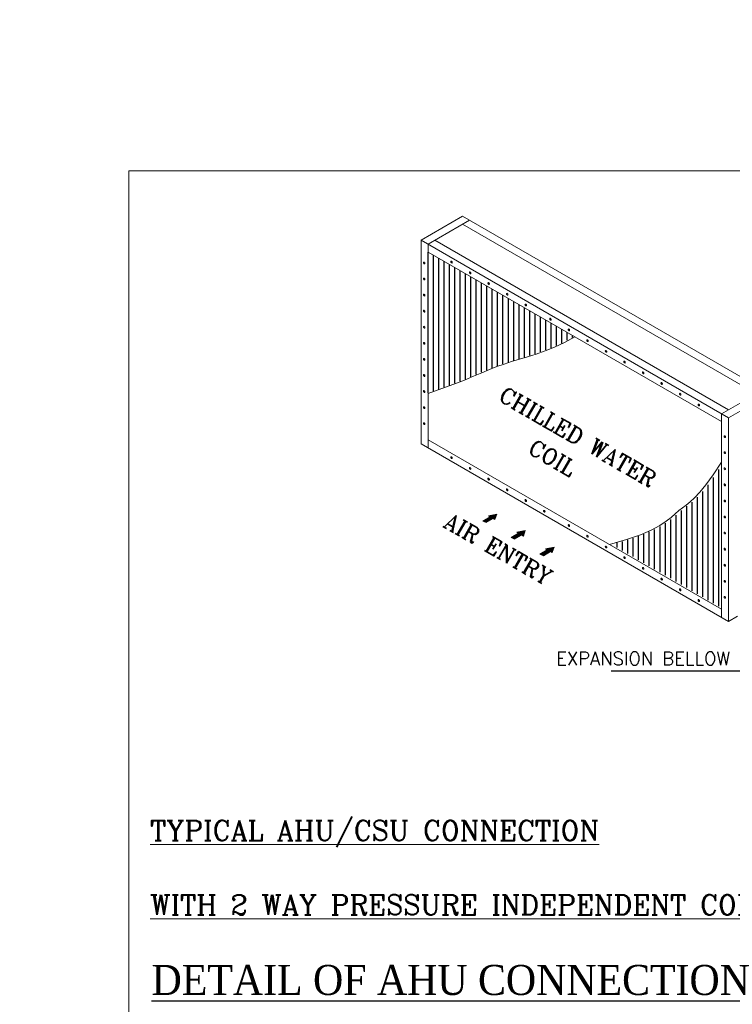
# Model space of a CAD drawing. Header units: millimetres. Extents: x -125266 to 274256, y -711690 to -301689.
# Tile 12 of 256: x -54482 to -51634, y -373076 to -369144. Entities that reach past the tile are written whole.
import ezdxf

# ---------------------------------------------------------------- set-up
doc = ezdxf.new("R2010")
doc.units = ezdxf.units.MM
for name, color, linetype, lineweight in [('ABM-SAD', 6, 'Continuous', 25), ('HVAC TEXT', 7, 'Continuous', 18), ('MEPTEK-SECTION', 7, 'Continuous', 0), ('MEPTEK-SHEET', 7, 'Continuous', 30), ('MEPTEK-TEXT1', 7, 'Continuous', 30)]:
    doc.layers.add(name, color=color, linetype=linetype, lineweight=lineweight)
doc.layers.add('ETATITLE', color=7, linetype='Continuous')
doc.layers.add('TIT', color=33, linetype='Continuous')
doc.styles.add('arial', font='arialbd.ttf')
doc.styles.add('ROMANC', font='romanc.shx')
doc.styles.get("Standard").update_dxf_attribs({"font": 'ARIALN.TTF'})
doc.dimstyles.new('ISO-25', dxfattribs={"dimtxt": 6, "dimasz": 6, "dimexe": 1.25, "dimexo": 0.625, "dimtad": 1, "dimdec": 0, "dimlunit": 4, "dimtxsty": 'Standard', "dimcen": 2.5, "dimclrd": 8, "dimclre": 8, "dimadec": 0, "dimazin": 0, "dimtfac": 1, "dimtdec": 0, "dimtmove": 0, "dimatfit": 3, "dimfxl": 0, "dimarcsym": 0})

# ---------------------------------------------------------------- blocks, each defined once
blk = doc.blocks.new('*X1641')
at = {"color": 0}
for p, q in [((91, 33.75), (91, 57.2)), ((92, 33.17), (92, 58.67)), ((90, 34.32), (90, 55.82)), ((88, 35.48), (88, 53.51)), ((89, 34.9), (89, 54.59)), ((86, 36.63), (86, 51.81)), ((87, 36.06), (87, 52.59)), ((84, 37.79), (84, 50.17)), ((85, 37.21), (85, 51.05)), ((81, 39.52), (81, 48.03)), ((82, 38.94), (82, 48.64)), ((83, 38.37), (83, 49.34)), ((77, 41.83), (77, 46.24)), ((78, 41.25), (78, 46.61)), ((79, 40.68), (79, 47.05)), ((80, 40.1), (80, 47.5)), ((73, 44.14), (73, 44.97)), ((74, 43.56), (74, 45.26)), ((75, 42.98), (75, 45.55)), ((76, 42.41), (76, 45.89))]:
    blk.add_line(p, q, dxfattribs=at)
blk = doc.blocks.new('*X1640')
at = {"color": 0}
for p, q in [((29, 78.27), (29, 104.55)), ((30, 78.62), (30, 103.97)), ((31, 78.97), (31, 103.4)), ((32, 79.33), (32, 102.82)), ((33, 79.7), (33, 102.24)), ((34, 80.08), (34, 101.66)), ((35, 80.48), (35, 101.09)), ((36, 80.87), (36, 100.51)), ((37, 81.29), (37, 99.93)), ((38, 81.7), (38, 99.35)), ((39, 82.13), (39, 98.78)), ((40, 82.54), (40, 98.2)), ((41, 82.95), (41, 97.62)), ((42, 83.34), (42, 97.04)), ((43, 83.7), (43, 96.47)), ((44, 84.03), (44, 95.89)), ((45, 84.34), (45, 95.31)), ((46, 84.64), (46, 94.74)), ((47, 84.94), (47, 94.16)), ((48, 85.25), (48, 93.58)), ((49, 85.57), (49, 93)), ((50, 85.92), (50, 92.43)), ((51, 86.29), (51, 91.85)), ((52, 86.69), (52, 91.27)), ((53, 87.12), (53, 90.69)), ((54, 87.59), (54, 90.12)), ((55, 88.1), (55, 89.54)), ((56, 88.63), (56, 88.96))]:
    blk.add_line(p, q, dxfattribs=at)

msp = doc.modelspace()

# ---------------------------------------------------------------- linework, layer by layer
at = {"color": 0, "lineweight": 0}
for points in [[(-52867.7, -370116.8, 0.058752), (-52866.7, -370118.1, 0.072341), (-52865.7, -370119, 0.106617), (-52864.5, -370119.3, 0.156851), (-52863.6, -370119.2, 0.156851), (-52863, -370118.5, 0.106617), (-52862.8, -370117.3, 0.072341), (-52863, -370115.9, 0.058752), (-52863.6, -370114.4, 0.058752), (-52864.6, -370113.1, 0.072341), (-52865.7, -370112.3, 0.106617), (-52866.9, -370111.9, 0.156851), (-52867.7, -370112.1, 0.156851), (-52868.3, -370112.7, 0.106617), (-52868.5, -370113.9, 0.072341), (-52868.4, -370115.3, 0.058752)], [(-52758.5, -370113.4, 0.058752), (-52757.5, -370114.7, 0.072341), (-52756.4, -370115.6, 0.106617), (-52755.2, -370115.9, 0.156851), (-52754.4, -370115.8, 0.156851), (-52753.8, -370115.1, 0.106617), (-52753.5, -370113.9, 0.072341), (-52753.7, -370112.6, 0.058752), (-52754.4, -370111, 0.058752), (-52755.3, -370109.7, 0.072341), (-52756.4, -370108.9, 0.106617), (-52757.6, -370108.5, 0.156851), (-52758.5, -370108.7, 0.156851), (-52759, -370109.3, 0.106617), (-52759.3, -370110.5, 0.072341), (-52759.1, -370111.9, 0.058752)], [(-52684.3, -370156.2, 0.058752), (-52683.3, -370157.5, 0.072341), (-52682.3, -370158.4, 0.106617), (-52681.1, -370158.8, 0.156851), (-52680.2, -370158.6, 0.156851), (-52679.6, -370157.9, 0.106617), (-52679.4, -370156.7, 0.072341), (-52679.6, -370155.4, 0.058752), (-52680.2, -370153.8, 0.058752), (-52681.2, -370152.5, 0.072341), (-52682.3, -370151.7, 0.106617), (-52683.5, -370151.3, 0.156851), (-52684.3, -370151.5, 0.156851), (-52684.9, -370152.1, 0.106617), (-52685.2, -370153.4, 0.072341), (-52685, -370154.7, 0.058752)], [(-52867.7, -370181, 0.058752), (-52866.7, -370182.3, 0.072341), (-52865.7, -370183.2, 0.106617), (-52864.5, -370183.5, 0.156851), (-52863.6, -370183.4, 0.156851), (-52863, -370182.7, 0.106617), (-52862.8, -370181.5, 0.072341), (-52863, -370180.1, 0.058752), (-52863.6, -370178.6, 0.058752), (-52864.6, -370177.3, 0.072341), (-52865.7, -370176.5, 0.106617), (-52866.9, -370176.1, 0.156851), (-52867.7, -370176.3, 0.156851), (-52868.3, -370176.9, 0.106617), (-52868.5, -370178.1, 0.072341), (-52868.4, -370179.5, 0.058752)], [(-52610.2, -370199, 0.058752), (-52609.2, -370200.3, 0.072341), (-52608.1, -370201.2, 0.106617), (-52606.9, -370201.6, 0.156851), (-52606.1, -370201.4, 0.156851), (-52605.5, -370200.7, 0.106617), (-52605.2, -370199.5, 0.072341), (-52605.4, -370198.2, 0.058752), (-52606.1, -370196.6, 0.058752), (-52607.1, -370195.3, 0.072341), (-52608.1, -370194.5, 0.106617), (-52609.3, -370194.1, 0.156851), (-52610.2, -370194.3, 0.156851), (-52610.8, -370194.9, 0.106617), (-52611, -370196.2, 0.072341), (-52610.8, -370197.5, 0.058752)], [(-52867.7, -370245.2, 0.058752), (-52866.7, -370246.5, 0.072341), (-52865.7, -370247.4, 0.106617), (-52864.5, -370247.7, 0.156851), (-52863.6, -370247.6, 0.156851), (-52863, -370246.9, 0.106617), (-52862.8, -370245.7, 0.072341), (-52863, -370244.4, 0.058752), (-52863.6, -370242.8, 0.058752), (-52864.6, -370241.5, 0.072341), (-52865.7, -370240.7, 0.106617), (-52866.9, -370240.3, 0.156851), (-52867.7, -370240.5, 0.156851), (-52868.3, -370241.1, 0.106617), (-52868.5, -370242.3, 0.072341), (-52868.4, -370243.7, 0.058752)], [(-52536, -370241.8, 0.058752), (-52535.1, -370243.1, 0.072341), (-52534, -370244, 0.106617), (-52532.8, -370244.4, 0.156851), (-52531.9, -370244.2, 0.156851), (-52531.4, -370243.5, 0.106617), (-52531.1, -370242.3, 0.072341), (-52531.3, -370241, 0.058752), (-52531.9, -370239.4, 0.058752), (-52532.9, -370238.1, 0.072341), (-52534, -370237.3, 0.106617), (-52535.2, -370236.9, 0.156851), (-52536, -370237.1, 0.156851), (-52536.6, -370237.7, 0.106617), (-52536.9, -370239, 0.072341), (-52536.7, -370240.3, 0.058752)], [(-52867.7, -370309.4, 0.058752), (-52866.7, -370310.7, 0.072341), (-52865.7, -370311.6, 0.106617), (-52864.5, -370311.9, 0.156851), (-52863.6, -370311.8, 0.156851), (-52863, -370311.1, 0.106617), (-52862.8, -370309.9, 0.072341), (-52863, -370308.6, 0.058752), (-52863.6, -370307, 0.058752), (-52864.6, -370305.7, 0.072341), (-52865.7, -370304.9, 0.106617), (-52866.9, -370304.5, 0.156851), (-52867.7, -370304.7, 0.156851), (-52868.3, -370305.3, 0.106617), (-52868.5, -370306.5, 0.072341), (-52868.4, -370307.9, 0.058752)], [(-52461.9, -370284.6, 0.058752), (-52460.9, -370285.9, 0.072341), (-52459.9, -370286.8, 0.106617), (-52458.7, -370287.2, 0.156851), (-52457.8, -370287, 0.156851), (-52457.2, -370286.3, 0.106617), (-52457, -370285.1, 0.072341), (-52457.2, -370283.8, 0.058752), (-52457.8, -370282.2, 0.058752), (-52458.8, -370280.9, 0.072341), (-52459.9, -370280.1, 0.106617), (-52461.1, -370279.7, 0.156851), (-52461.9, -370279.9, 0.156851), (-52462.5, -370280.5, 0.106617), (-52462.8, -370281.8, 0.072341), (-52462.6, -370283.1, 0.058752)], [(-52363.4, -370341.5, 0.058752), (-52362.4, -370342.8, 0.072341), (-52361.3, -370343.7, 0.106617), (-52360.1, -370344.1, 0.156851), (-52359.3, -370343.9, 0.156851), (-52358.7, -370343.2, 0.106617), (-52358.4, -370342, 0.072341), (-52358.6, -370340.7, 0.058752), (-52359.3, -370339.1, 0.058752), (-52360.3, -370337.8, 0.072341), (-52361.3, -370337, 0.106617), (-52362.5, -370336.6, 0.156851), (-52363.4, -370336.8, 0.156851), (-52363.9, -370337.4, 0.106617), (-52364.2, -370338.7, 0.072341), (-52364, -370340, 0.058752)], [(-52363.4, -370341.5, 0.058752), (-52362.4, -370342.8, 0.072341), (-52361.3, -370343.7, 0.106617), (-52360.1, -370344.1, 0.156851), (-52359.3, -370343.9, 0.156851), (-52358.7, -370343.2, 0.106617), (-52358.4, -370342, 0.072341), (-52358.6, -370340.7, 0.058752), (-52359.3, -370339.1, 0.058752), (-52360.3, -370337.8, 0.072341), (-52361.3, -370337, 0.106617), (-52362.5, -370336.6, 0.156851), (-52363.4, -370336.8, 0.156851), (-52363.9, -370337.4, 0.106617), (-52364.2, -370338.7, 0.072341), (-52364, -370340, 0.058752)], [(-52867.7, -370373.6, 0.058752), (-52866.7, -370374.9, 0.072341), (-52865.7, -370375.8, 0.106617), (-52864.5, -370376.2, 0.156851), (-52863.6, -370376, 0.156851), (-52863, -370375.3, 0.106617), (-52862.8, -370374.1, 0.072341), (-52863, -370372.8, 0.058752), (-52863.6, -370371.2, 0.058752), (-52864.6, -370369.9, 0.072341), (-52865.7, -370369.1, 0.106617), (-52866.9, -370368.7, 0.156851), (-52867.7, -370368.9, 0.156851), (-52868.3, -370369.5, 0.106617), (-52868.5, -370370.7, 0.072341), (-52868.4, -370372.1, 0.058752)], [(-52289.2, -370384.3, 0.058752), (-52288.2, -370385.6, 0.072341), (-52287.2, -370386.5, 0.106617), (-52286, -370386.9, 0.156851), (-52285.1, -370386.7, 0.156851), (-52284.5, -370386, 0.106617), (-52284.3, -370384.8, 0.072341), (-52284.5, -370383.5, 0.058752), (-52285.1, -370381.9, 0.058752), (-52286.1, -370380.6, 0.072341), (-52287.2, -370379.8, 0.106617), (-52288.4, -370379.4, 0.156851), (-52289.2, -370379.6, 0.156851), (-52289.8, -370380.2, 0.106617), (-52290.1, -370381.5, 0.072341), (-52289.9, -370382.8, 0.058752)], [(-52867.7, -370437.8, 0.058752), (-52866.7, -370439.1, 0.072341), (-52865.7, -370440, 0.106617), (-52864.5, -370440.4, 0.156851), (-52863.6, -370440.2, 0.156851), (-52863, -370439.5, 0.106617), (-52862.8, -370438.3, 0.072341), (-52863, -370437, 0.058752), (-52863.6, -370435.4, 0.058752), (-52864.6, -370434.1, 0.072341), (-52865.7, -370433.3, 0.106617), (-52866.9, -370432.9, 0.156851), (-52867.7, -370433.1, 0.156851), (-52868.3, -370433.7, 0.106617), (-52868.5, -370435, 0.072341), (-52868.4, -370436.3, 0.058752)], [(-52867.7, -370437.8, 0.058752), (-52866.7, -370439.1, 0.072341), (-52865.7, -370440, 0.106617), (-52864.5, -370440.4, 0.156851), (-52863.6, -370440.2, 0.156851), (-52863, -370439.5, 0.106617), (-52862.8, -370438.3, 0.072341), (-52863, -370437, 0.058752), (-52863.6, -370435.4, 0.058752), (-52864.6, -370434.1, 0.072341), (-52865.7, -370433.3, 0.106617), (-52866.9, -370432.9, 0.156851), (-52867.7, -370433.1, 0.156851), (-52868.3, -370433.7, 0.106617), (-52868.5, -370435, 0.072341), (-52868.4, -370436.3, 0.058752)], [(-52215.1, -370427.1, 0.058752), (-52214.1, -370428.4, 0.072341), (-52213, -370429.3, 0.106617), (-52211.8, -370429.7, 0.156851), (-52211, -370429.5, 0.156851), (-52210.4, -370428.8, 0.106617), (-52210.1, -370427.6, 0.072341), (-52210.3, -370426.3, 0.058752), (-52211, -370424.7, 0.058752), (-52212, -370423.4, 0.072341), (-52213, -370422.6, 0.106617), (-52214.2, -370422.2, 0.156851), (-52215.1, -370422.4, 0.156851), (-52215.7, -370423, 0.106617), (-52215.9, -370424.3, 0.072341), (-52215.7, -370425.6, 0.058752)], [(-52141, -370469.9, 0.058752), (-52140, -370471.2, 0.072341), (-52138.9, -370472.1, 0.106617), (-52137.7, -370472.5, 0.156851), (-52136.9, -370472.3, 0.156851), (-52136.3, -370471.6, 0.106617), (-52136, -370470.4, 0.072341), (-52136.2, -370469.1, 0.058752), (-52136.9, -370467.5, 0.058752), (-52137.9, -370466.2, 0.072341), (-52138.9, -370465.4, 0.106617), (-52140.1, -370465, 0.156851), (-52141, -370465.2, 0.156851), (-52141.5, -370465.8, 0.106617), (-52141.8, -370467.1, 0.072341), (-52141.6, -370468.4, 0.058752)], [(-52867.7, -370502, 0.058752), (-52866.7, -370503.3, 0.072341), (-52865.7, -370504.2, 0.106617), (-52864.5, -370504.6, 0.156851), (-52863.6, -370504.4, 0.156851), (-52863, -370503.7, 0.106617), (-52862.8, -370502.5, 0.072341), (-52863, -370501.2, 0.058752), (-52863.6, -370499.6, 0.058752), (-52864.6, -370498.3, 0.072341), (-52865.7, -370497.5, 0.106617), (-52866.9, -370497.1, 0.156851), (-52867.7, -370497.3, 0.156851), (-52868.3, -370497.9, 0.106617), (-52868.5, -370499.2, 0.072341), (-52868.4, -370500.5, 0.058752)], [(-52066.8, -370512.7, 0.058752), (-52065.8, -370514, 0.072341), (-52064.8, -370514.9, 0.106617), (-52063.6, -370515.3, 0.156851), (-52062.7, -370515.1, 0.156851), (-52062.1, -370514.4, 0.106617), (-52061.9, -370513.2, 0.072341), (-52062.1, -370511.9, 0.058752), (-52062.7, -370510.4, 0.058752), (-52063.7, -370509, 0.072341), (-52064.8, -370508.2, 0.106617), (-52066, -370507.8, 0.156851), (-52066.8, -370508, 0.156851), (-52067.4, -370508.6, 0.106617), (-52067.7, -370509.9, 0.072341), (-52067.5, -370511.2, 0.058752)], [(-51992.7, -370555.5, 0.058752), (-51991.7, -370556.8, 0.072341), (-51990.6, -370557.7, 0.106617), (-51989.4, -370558.1, 0.156851), (-51988.6, -370557.9, 0.156851), (-51988, -370557.2, 0.106617), (-51987.7, -370556, 0.072341), (-51987.9, -370554.7, 0.058752), (-51988.6, -370553.2, 0.058752), (-51989.6, -370551.8, 0.072341), (-51990.6, -370551, 0.106617), (-51991.8, -370550.6, 0.156851), (-51992.7, -370550.8, 0.156851), (-51993.3, -370551.4, 0.106617), (-51993.5, -370552.7, 0.072341), (-51993.3, -370554, 0.058752)], [(-52867.7, -370566.2, 0.058752), (-52866.7, -370567.5, 0.072341), (-52865.7, -370568.4, 0.106617), (-52864.5, -370568.8, 0.156851), (-52863.6, -370568.6, 0.156851), (-52863, -370567.9, 0.106617), (-52862.8, -370566.7, 0.072341), (-52863, -370565.4, 0.058752), (-52863.6, -370563.8, 0.058752), (-52864.6, -370562.5, 0.072341), (-52865.7, -370561.7, 0.106617), (-52866.9, -370561.3, 0.156851), (-52867.7, -370561.5, 0.156851), (-52868.3, -370562.1, 0.106617), (-52868.5, -370563.4, 0.072341), (-52868.4, -370564.7, 0.058752)], [(-52867.7, -370630.4, 0.058752), (-52866.7, -370631.7, 0.072341), (-52865.7, -370632.6, 0.106617), (-52864.5, -370633, 0.156851), (-52863.6, -370632.8, 0.156851), (-52863, -370632.1, 0.106617), (-52862.8, -370630.9, 0.072341), (-52863, -370629.6, 0.058752), (-52863.6, -370628.1, 0.058752), (-52864.6, -370626.7, 0.072341), (-52865.7, -370625.9, 0.106617), (-52866.9, -370625.5, 0.156851), (-52867.7, -370625.7, 0.156851), (-52868.3, -370626.3, 0.106617), (-52868.5, -370627.6, 0.072341), (-52868.4, -370628.9, 0.058752)], [(-51918.5, -370598.3, 0.058752), (-51917.6, -370599.6, 0.072341), (-51916.5, -370600.5, 0.106617), (-51915.3, -370600.9, 0.156851), (-51914.5, -370600.7, 0.156851), (-51913.9, -370600, 0.106617), (-51913.6, -370598.8, 0.072341), (-51913.8, -370597.5, 0.058752), (-51914.5, -370596, 0.058752), (-51915.4, -370594.6, 0.072341), (-51916.5, -370593.8, 0.106617), (-51917.7, -370593.4, 0.156851), (-51918.5, -370593.6, 0.156851), (-51919.1, -370594.2, 0.106617), (-51919.4, -370595.5, 0.072341), (-51919.2, -370596.8, 0.058752)], [(-51844.4, -370641.1, 0.058752), (-51843.4, -370642.5, 0.072341), (-51842.4, -370643.3, 0.106617), (-51841.2, -370643.7, 0.156851), (-51840.3, -370643.5, 0.156851), (-51839.7, -370642.8, 0.106617), (-51839.5, -370641.6, 0.072341), (-51839.7, -370640.3, 0.058752), (-51840.3, -370638.8, 0.058752), (-51841.3, -370637.4, 0.072341), (-51842.4, -370636.6, 0.106617), (-51843.6, -370636.2, 0.156851), (-51844.4, -370636.4, 0.156851), (-51845, -370637, 0.106617), (-51845.3, -370638.3, 0.072341), (-51845.1, -370639.6, 0.058752)], [(-52867.7, -370694.6, 0.058752), (-52866.7, -370695.9, 0.072341), (-52865.7, -370696.8, 0.106617), (-52864.5, -370697.2, 0.156851), (-52863.6, -370697, 0.156851), (-52863, -370696.3, 0.106617), (-52862.8, -370695.1, 0.072341), (-52863, -370693.8, 0.058752), (-52863.6, -370692.3, 0.058752), (-52864.6, -370690.9, 0.072341), (-52865.7, -370690.1, 0.106617), (-52866.9, -370689.7, 0.156851), (-52867.7, -370689.9, 0.156851), (-52868.3, -370690.5, 0.106617), (-52868.5, -370691.8, 0.072341), (-52868.4, -370693.1, 0.058752)], [(-51770.3, -370683.9, 0.058752), (-51769.3, -370685.3, 0.072341), (-51768.2, -370686.1, 0.106617), (-51767, -370686.5, 0.156851), (-51766.2, -370686.3, 0.156851), (-51765.6, -370685.6, 0.106617), (-51765.3, -370684.4, 0.072341), (-51765.5, -370683.1, 0.058752), (-51766.2, -370681.6, 0.058752), (-51767.2, -370680.2, 0.072341), (-51768.2, -370679.4, 0.106617), (-51769.4, -370679, 0.156851), (-51770.3, -370679.2, 0.156851), (-51770.9, -370679.8, 0.106617), (-51771.1, -370681.1, 0.072341), (-51770.9, -370682.4, 0.058752)], [(-52867.7, -370758.8, 0.058752), (-52866.7, -370760.2, 0.072341), (-52865.7, -370761, 0.106617), (-52864.5, -370761.4, 0.156851), (-52863.6, -370761.2, 0.156851), (-52863, -370760.5, 0.106617), (-52862.8, -370759.3, 0.072341), (-52863, -370758, 0.058752), (-52863.6, -370756.5, 0.058752), (-52864.6, -370755.1, 0.072341), (-52865.7, -370754.3, 0.106617), (-52866.9, -370753.9, 0.156851), (-52867.7, -370754.1, 0.156851), (-52868.3, -370754.7, 0.106617), (-52868.5, -370756, 0.072341), (-52868.4, -370757.3, 0.058752)], [(-51666.4, -370810.4, 0.058752), (-51665.4, -370811.7, 0.072341), (-51664.3, -370812.5, 0.106617), (-51663.1, -370812.9, 0.156851), (-51662.3, -370812.7, 0.156851), (-51661.7, -370812.1, 0.106617), (-51661.4, -370810.9, 0.072341), (-51661.6, -370809.5, 0.058752), (-51662.3, -370808, 0.058752), (-51663.3, -370806.7, 0.072341), (-51664.3, -370805.8, 0.106617), (-51665.5, -370805.5, 0.156851), (-51666.4, -370805.6, 0.156851), (-51667, -370806.3, 0.106617), (-51667.2, -370807.5, 0.072341), (-51667, -370808.8, 0.058752)], [(-52758.5, -370894.5, 0.058752), (-52757.5, -370895.9, 0.072341), (-52756.4, -370896.7, 0.106617), (-52755.2, -370897.1, 0.156851), (-52754.4, -370896.9, 0.156851), (-52753.8, -370896.3, 0.106617), (-52753.5, -370895, 0.072341), (-52753.7, -370893.7, 0.058752), (-52754.4, -370892.2, 0.058752), (-52755.3, -370890.9, 0.072341), (-52756.4, -370890, 0.106617), (-52757.6, -370889.6, 0.156851), (-52758.5, -370889.8, 0.156851), (-52759, -370890.5, 0.106617), (-52759.3, -370891.7, 0.072341), (-52759.1, -370893, 0.058752)], [(-51666.4, -370874.6, 0.058752), (-51665.4, -370875.9, 0.072341), (-51664.3, -370876.7, 0.106617), (-51663.1, -370877.1, 0.156851), (-51662.3, -370876.9, 0.156851), (-51661.7, -370876.3, 0.106617), (-51661.4, -370875.1, 0.072341), (-51661.6, -370873.7, 0.058752), (-51662.3, -370872.2, 0.058752), (-51663.3, -370870.9, 0.072341), (-51664.3, -370870, 0.106617), (-51665.5, -370869.7, 0.156851), (-51666.4, -370869.8, 0.156851), (-51667, -370870.5, 0.106617), (-51667.2, -370871.7, 0.072341), (-51667, -370873.1, 0.058752)], [(-52684.3, -370937.3, 0.058752), (-52683.3, -370938.7, 0.072341), (-52682.3, -370939.5, 0.106617), (-52681.1, -370939.9, 0.156851), (-52680.2, -370939.7, 0.156851), (-52679.6, -370939.1, 0.106617), (-52679.4, -370937.8, 0.072341), (-52679.6, -370936.5, 0.058752), (-52680.2, -370935, 0.058752), (-52681.2, -370933.7, 0.072341), (-52682.3, -370932.8, 0.106617), (-52683.5, -370932.4, 0.156851), (-52684.3, -370932.6, 0.156851), (-52684.9, -370933.3, 0.106617), (-52685.2, -370934.5, 0.072341), (-52685, -370935.8, 0.058752)], [(-51666.4, -370938.8, 0.058752), (-51665.4, -370940.1, 0.072341), (-51664.3, -370940.9, 0.106617), (-51663.1, -370941.3, 0.156851), (-51662.3, -370941.1, 0.156851), (-51661.7, -370940.5, 0.106617), (-51661.4, -370939.3, 0.072341), (-51661.6, -370937.9, 0.058752), (-51662.3, -370936.4, 0.058752), (-51663.3, -370935.1, 0.072341), (-51664.3, -370934.2, 0.106617), (-51665.5, -370933.9, 0.156851), (-51666.4, -370934, 0.156851), (-51667, -370934.7, 0.106617), (-51667.2, -370935.9, 0.072341), (-51667, -370937.3, 0.058752)], [(-52610.2, -370980.2, 0.058752), (-52609.2, -370981.5, 0.072341), (-52608.1, -370982.3, 0.106617), (-52606.9, -370982.7, 0.156851), (-52606.1, -370982.5, 0.156851), (-52605.5, -370981.9, 0.106617), (-52605.2, -370980.6, 0.072341), (-52605.4, -370979.3, 0.058752), (-52606.1, -370977.8, 0.058752), (-52607.1, -370976.5, 0.072341), (-52608.1, -370975.6, 0.106617), (-52609.3, -370975.2, 0.156851), (-52610.2, -370975.4, 0.156851), (-52610.8, -370976.1, 0.106617), (-52611, -370977.3, 0.072341), (-52610.8, -370978.6, 0.058752)], [(-52536, -371023, 0.058752), (-52535.1, -371024.3, 0.072341), (-52534, -371025.1, 0.106617), (-52532.8, -371025.5, 0.156851), (-52531.9, -371025.3, 0.156851), (-52531.4, -371024.7, 0.106617), (-52531.1, -371023.4, 0.072341), (-52531.3, -371022.1, 0.058752), (-52531.9, -371020.6, 0.058752), (-52532.9, -371019.3, 0.072341), (-52534, -371018.4, 0.106617), (-52535.2, -371018, 0.156851), (-52536, -371018.2, 0.156851), (-52536.6, -371018.9, 0.106617), (-52536.9, -371020.1, 0.072341), (-52536.7, -371021.4, 0.058752)], [(-51666.4, -371003, 0.058752), (-51665.4, -371004.3, 0.072341), (-51664.3, -371005.1, 0.106617), (-51663.1, -371005.5, 0.156851), (-51662.3, -371005.3, 0.156851), (-51661.7, -371004.7, 0.106617), (-51661.4, -371003.5, 0.072341), (-51661.6, -371002.1, 0.058752), (-51662.3, -371000.6, 0.058752), (-51663.3, -370999.3, 0.072341), (-51664.3, -370998.5, 0.106617), (-51665.5, -370998.1, 0.156851), (-51666.4, -370998.3, 0.156851), (-51667, -370998.9, 0.106617), (-51667.2, -371000.1, 0.072341), (-51667, -371001.5, 0.058752)], [(-52461.9, -371065.8, 0.058752), (-52460.9, -371067.1, 0.072341), (-52459.9, -371067.9, 0.106617), (-52458.7, -371068.3, 0.156851), (-52457.8, -371068.1, 0.156851), (-52457.2, -371067.5, 0.106617), (-52457, -371066.2, 0.072341), (-52457.2, -371064.9, 0.058752), (-52457.8, -371063.4, 0.058752), (-52458.8, -371062.1, 0.072341), (-52459.9, -371061.2, 0.106617), (-52461.1, -371060.8, 0.156851), (-52461.9, -371061, 0.156851), (-52462.5, -371061.7, 0.106617), (-52462.8, -371062.9, 0.072341), (-52462.6, -371064.2, 0.058752)], [(-51666.4, -371067.2, 0.058752), (-51665.4, -371068.5, 0.072341), (-51664.3, -371069.3, 0.106617), (-51663.1, -371069.7, 0.156851), (-51662.3, -371069.5, 0.156851), (-51661.7, -371068.9, 0.106617), (-51661.4, -371067.7, 0.072341), (-51661.6, -371066.3, 0.058752), (-51662.3, -371064.8, 0.058752), (-51663.3, -371063.5, 0.072341), (-51664.3, -371062.7, 0.106617), (-51665.5, -371062.3, 0.156851), (-51666.4, -371062.5, 0.156851), (-51667, -371063.1, 0.106617), (-51667.2, -371064.3, 0.072341), (-51667, -371065.7, 0.058752)], [(-52387.8, -371108.6, 0.058752), (-52386.8, -371109.9, 0.072341), (-52385.7, -371110.7, 0.106617), (-52384.5, -371111.1, 0.156851), (-52383.7, -371110.9, 0.156851), (-52383.1, -371110.3, 0.106617), (-52382.8, -371109, 0.072341), (-52383, -371107.7, 0.058752), (-52383.7, -371106.2, 0.058752), (-52384.7, -371104.9, 0.072341), (-52385.7, -371104, 0.106617), (-52386.9, -371103.6, 0.156851), (-52387.8, -371103.8, 0.156851), (-52388.4, -371104.5, 0.106617), (-52388.6, -371105.7, 0.072341), (-52388.4, -371107, 0.058752)], [(-51666.4, -371131.4, 0.058752), (-51665.4, -371132.7, 0.072341), (-51664.3, -371133.5, 0.106617), (-51663.1, -371133.9, 0.156851), (-51662.3, -371133.8, 0.156851), (-51661.7, -371133.1, 0.106617), (-51661.4, -371131.9, 0.072341), (-51661.6, -371130.5, 0.058752), (-51662.3, -371129, 0.058752), (-51663.3, -371127.7, 0.072341), (-51664.3, -371126.9, 0.106617), (-51665.5, -371126.5, 0.156851), (-51666.4, -371126.7, 0.156851), (-51667, -371127.3, 0.106617), (-51667.2, -371128.5, 0.072341), (-51667, -371129.9, 0.058752)], [(-51666.4, -371131.4, 0.058752), (-51665.4, -371132.7, 0.072341), (-51664.3, -371133.5, 0.106617), (-51663.1, -371133.9, 0.156851), (-51662.3, -371133.8, 0.156851), (-51661.7, -371133.1, 0.106617), (-51661.4, -371131.9, 0.072341), (-51661.6, -371130.5, 0.058752), (-51662.3, -371129, 0.058752), (-51663.3, -371127.7, 0.072341), (-51664.3, -371126.9, 0.106617), (-51665.5, -371126.5, 0.156851), (-51666.4, -371126.7, 0.156851), (-51667, -371127.3, 0.106617), (-51667.2, -371128.5, 0.072341), (-51667, -371129.9, 0.058752)], [(-52289.2, -371165.5, 0.058752), (-52288.2, -371166.8, 0.072341), (-52287.2, -371167.6, 0.106617), (-52286, -371168, 0.156851), (-52285.1, -371167.8, 0.156851), (-52284.5, -371167.2, 0.106617), (-52284.3, -371165.9, 0.072341), (-52284.5, -371164.6, 0.058752), (-52285.1, -371163.1, 0.058752), (-52286.1, -371161.8, 0.072341), (-52287.2, -371160.9, 0.106617), (-52288.4, -371160.5, 0.156851), (-52289.2, -371160.7, 0.156851), (-52289.8, -371161.4, 0.106617), (-52290.1, -371162.6, 0.072341), (-52289.9, -371163.9, 0.058752)], [(-52215.1, -371208.3, 0.058752), (-52214.1, -371209.6, 0.072341), (-52213, -371210.4, 0.106617), (-52211.8, -371210.8, 0.156851), (-52211, -371210.6, 0.156851), (-52210.4, -371210, 0.106617), (-52210.1, -371208.7, 0.072341), (-52210.3, -371207.4, 0.058752), (-52211, -371205.9, 0.058752), (-52212, -371204.6, 0.072341), (-52213, -371203.7, 0.106617), (-52214.2, -371203.3, 0.156851), (-52215.1, -371203.5, 0.156851), (-52215.7, -371204.2, 0.106617), (-52215.9, -371205.4, 0.072341), (-52215.7, -371206.7, 0.058752)], [(-51666.4, -371195.6, 0.058752), (-51665.4, -371196.9, 0.072341), (-51664.3, -371197.8, 0.106617), (-51663.1, -371198.1, 0.156851), (-51662.3, -371198, 0.156851), (-51661.7, -371197.3, 0.106617), (-51661.4, -371196.1, 0.072341), (-51661.6, -371194.7, 0.058752), (-51662.3, -371193.2, 0.058752), (-51663.3, -371191.9, 0.072341), (-51664.3, -371191.1, 0.106617), (-51665.5, -371190.7, 0.156851), (-51666.4, -371190.9, 0.156851), (-51667, -371191.5, 0.106617), (-51667.2, -371192.7, 0.072341), (-51667, -371194.1, 0.058752)], [(-52141, -371251.1, 0.058752), (-52140, -371252.4, 0.072341), (-52138.9, -371253.2, 0.106617), (-52137.7, -371253.6, 0.156851), (-52136.9, -371253.4, 0.156851), (-52136.3, -371252.8, 0.106617), (-52136, -371251.5, 0.072341), (-52136.2, -371250.2, 0.058752), (-52136.9, -371248.7, 0.058752), (-52137.9, -371247.4, 0.072341), (-52138.9, -371246.5, 0.106617), (-52140.1, -371246.1, 0.156851), (-52141, -371246.3, 0.156851), (-52141.5, -371247, 0.106617), (-52141.8, -371248.2, 0.072341), (-52141.6, -371249.5, 0.058752)], [(-51666.4, -371259.8, 0.058752), (-51665.4, -371261.1, 0.072341), (-51664.3, -371262, 0.106617), (-51663.1, -371262.3, 0.156851), (-51662.3, -371262.2, 0.156851), (-51661.7, -371261.5, 0.106617), (-51661.4, -371260.3, 0.072341), (-51661.6, -371258.9, 0.058752), (-51662.3, -371257.4, 0.058752), (-51663.3, -371256.1, 0.072341), (-51664.3, -371255.3, 0.106617), (-51665.5, -371254.9, 0.156851), (-51666.4, -371255.1, 0.156851), (-51667, -371255.7, 0.106617), (-51667.2, -371256.9, 0.072341), (-51667, -371258.3, 0.058752)], [(-52066.8, -371293.9, 0.058752), (-52065.8, -371295.2, 0.072341), (-52064.8, -371296, 0.106617), (-52063.6, -371296.4, 0.156851), (-52062.7, -371296.2, 0.156851), (-52062.1, -371295.6, 0.106617), (-52061.9, -371294.3, 0.072341), (-52062.1, -371293, 0.058752), (-52062.7, -371291.5, 0.058752), (-52063.7, -371290.2, 0.072341), (-52064.8, -371289.3, 0.106617), (-52066, -371288.9, 0.156851), (-52066.8, -371289.1, 0.156851), (-52067.4, -371289.8, 0.106617), (-52067.7, -371291, 0.072341), (-52067.5, -371292.3, 0.058752)], [(-51992.7, -371336.7, 0.058752), (-51991.7, -371338, 0.072341), (-51990.6, -371338.8, 0.106617), (-51989.4, -371339.2, 0.156851), (-51988.6, -371339, 0.156851), (-51988, -371338.4, 0.106617), (-51987.7, -371337.2, 0.072341), (-51987.9, -371335.8, 0.058752), (-51988.6, -371334.3, 0.058752), (-51989.6, -371333, 0.072341), (-51990.6, -371332.1, 0.106617), (-51991.8, -371331.7, 0.156851), (-51992.7, -371331.9, 0.156851), (-51993.3, -371332.6, 0.106617), (-51993.5, -371333.8, 0.072341), (-51993.3, -371335.1, 0.058752)], [(-51666.4, -371324, 0.058752), (-51665.4, -371325.3, 0.072341), (-51664.3, -371326.2, 0.106617), (-51663.1, -371326.5, 0.156851), (-51662.3, -371326.4, 0.156851), (-51661.7, -371325.7, 0.106617), (-51661.4, -371324.5, 0.072341), (-51661.6, -371323.2, 0.058752), (-51662.3, -371321.6, 0.058752), (-51663.3, -371320.3, 0.072341), (-51664.3, -371319.5, 0.106617), (-51665.5, -371319.1, 0.156851), (-51666.4, -371319.3, 0.156851), (-51667, -371319.9, 0.106617), (-51667.2, -371321.1, 0.072341), (-51667, -371322.5, 0.058752)], [(-51918.5, -371379.5, 0.058752), (-51917.6, -371380.8, 0.072341), (-51916.5, -371381.6, 0.106617), (-51915.3, -371382, 0.156851), (-51914.5, -371381.8, 0.156851), (-51913.9, -371381.2, 0.106617), (-51913.6, -371380, 0.072341), (-51913.8, -371378.6, 0.058752), (-51914.5, -371377.1, 0.058752), (-51915.4, -371375.8, 0.072341), (-51916.5, -371374.9, 0.106617), (-51917.7, -371374.6, 0.156851), (-51918.5, -371374.7, 0.156851), (-51919.1, -371375.4, 0.106617), (-51919.4, -371376.6, 0.072341), (-51919.2, -371377.9, 0.058752)], [(-51666.4, -371388.2, 0.058752), (-51665.4, -371389.5, 0.072341), (-51664.3, -371390.4, 0.106617), (-51663.1, -371390.7, 0.156851), (-51662.3, -371390.6, 0.156851), (-51661.7, -371389.9, 0.106617), (-51661.4, -371388.7, 0.072341), (-51661.6, -371387.4, 0.058752), (-51662.3, -371385.8, 0.058752), (-51663.3, -371384.5, 0.072341), (-51664.3, -371383.7, 0.106617), (-51665.5, -371383.3, 0.156851), (-51666.4, -371383.5, 0.156851), (-51667, -371384.1, 0.106617), (-51667.2, -371385.3, 0.072341), (-51667, -371386.7, 0.058752)], [(-51844.4, -371422.3, 0.058752), (-51843.4, -371423.6, 0.072341), (-51842.4, -371424.4, 0.106617), (-51841.2, -371424.8, 0.156851), (-51840.3, -371424.6, 0.156851), (-51839.7, -371424, 0.106617), (-51839.5, -371422.8, 0.072341), (-51839.7, -371421.4, 0.058752), (-51840.3, -371419.9, 0.058752), (-51841.3, -371418.6, 0.072341), (-51842.4, -371417.7, 0.106617), (-51843.6, -371417.4, 0.156851), (-51844.4, -371417.5, 0.156851), (-51845, -371418.2, 0.106617), (-51845.3, -371419.4, 0.072341), (-51845.1, -371420.7, 0.058752)], [(-51666.4, -371452.4, 0.058752), (-51665.4, -371453.7, 0.072341), (-51664.3, -371454.6, 0.106617), (-51663.1, -371455, 0.156851), (-51662.3, -371454.8, 0.156851), (-51661.7, -371454.1, 0.106617), (-51661.4, -371452.9, 0.072341), (-51661.6, -371451.6, 0.058752), (-51662.3, -371450, 0.058752), (-51663.3, -371448.7, 0.072341), (-51664.3, -371447.9, 0.106617), (-51665.5, -371447.5, 0.156851), (-51666.4, -371447.7, 0.156851), (-51667, -371448.3, 0.106617), (-51667.2, -371449.5, 0.072341), (-51667, -371450.9, 0.058752)], [(-51770.3, -371465.1, 0.058752), (-51769.3, -371466.4, 0.072341), (-51768.2, -371467.2, 0.106617), (-51767, -371467.6, 0.156851), (-51766.2, -371467.4, 0.156851), (-51765.6, -371466.8, 0.106617), (-51765.3, -371465.6, 0.072341), (-51765.5, -371464.2, 0.058752), (-51766.2, -371462.7, 0.058752), (-51767.2, -371461.4, 0.072341), (-51768.2, -371460.5, 0.106617), (-51769.4, -371460.2, 0.156851), (-51770.3, -371460.3, 0.156851), (-51770.9, -371461, 0.106617), (-51771.1, -371462.2, 0.072341), (-51770.9, -371463.5, 0.058752)]]:
    msp.add_lwpolyline(points, format="xyb", close=True, dxfattribs=at)
for points in [[(-52850.4, -370636.9), (-52794.8, -370617.6), (-52746.8, -370599.7), (-52705, -370583.2), (-52668.2, -370568), (-52635.2, -370554.1), (-52604.7, -370541.4), (-52575.6, -370529.8), (-52546.5, -370519.3), (-52516.5, -370509.6), (-52485.2, -370500.2), (-52452.5, -370490.3), (-52418.2, -370479.4), (-52382.4, -370466.7), (-52344.8, -370451.6), (-52305.3, -370433.2), (-52263.9, -370411.1)], [(-52125.1, -371240.4), (-52056.5, -371220.6), (-52001.5, -371201.2), (-51958.1, -371182.3), (-51924.5, -371164.3), (-51898.6, -371147.3), (-51878.5, -371131.6), (-51862.3, -371117.3), (-51848, -371104.8), (-51833.9, -371093.8), (-51819.2, -371082.9), (-51803.1, -371070), (-51784.9, -371053.4), (-51764, -371031.1), (-51739.6, -371001.1), (-51711.1, -370961.6), (-51677.8, -370910.7)]]:
    msp.add_lwpolyline(points, dxfattribs=at)
at = {"layer": 'ETATITLE', "color": 0, "lineweight": 0}
for p, q in [((-52878.2, -370024.3), (-52712.6, -369928.7)), ((-52850.4, -370040.3), (-52684.8, -369944.7)), ((-51483.4, -370638.3), (-52712.6, -369928.7)), ((-51539.1, -370638.3), (-52712.6, -369960.8)), ((-52878.2, -370837.5), (-52878.2, -370024.3)), ((-52878.2, -370024.3), (-51649.1, -370733.9)), ((-52822.6, -370024.3), (-51649.1, -370701.8)), ((-52850.4, -370853.6), (-52850.4, -370040.3)), ((-52850.4, -370072.4), (-51677.8, -370749.4)), ((-51676.9, -370717.9), (-51511.3, -370622.2)), ((-51649.1, -370733.9), (-51483.4, -370638.3)), ((-51677.8, -371530.6), (-51677.8, -370717.3)), ((-51649.1, -371547.2), (-51649.1, -370733.9)), ((-51677.8, -371498.6), (-52850.4, -370821.7)), ((-51649.1, -371547.2), (-52878.2, -370837.5)), ((-52631.8, -371146.3, 8.1), (-52602.4, -371129.3, 8.1)), ((-52589.8, -371136.5, 8.1), (-52617.8, -371152.6, 8.1)), ((-52609.2, -371125.3, 8.1), (-52575.4, -371118.8, 8.1)), ((-52609.2, -371125.3, 8.1), (-52602.4, -371129.3, 8.1)), ((-52609.2, -371125.3, 8.1), (-52583, -371140.5, 8.1)), ((-52589.8, -371136.5, 8.1), (-52583, -371140.5, 8.1)), ((-52575.4, -371118.8, 8.1), (-52583, -371140.5, 8.1)), ((-52631.8, -371146.3, 8.1), (-52617.8, -371152.6, 8.1)), ((-52518.1, -371211.9, 8.1), (-52488.7, -371194.9, 8.1)), ((-52518.1, -371211.9, 8.1), (-52504.1, -371218.3, 8.1)), ((-52476.2, -371202.1, 8.1), (-52504.1, -371218.3, 8.1)), ((-52495.6, -371190.9, 8.1), (-52461.8, -371184.5, 8.1)), ((-52495.6, -371190.9, 8.1), (-52469.3, -371206.1, 8.1)), ((-52495.6, -371190.9, 8.1), (-52488.7, -371194.9, 8.1)), ((-52476.2, -371202.1, 8.1), (-52469.3, -371206.1, 8.1)), ((-52461.8, -371184.5, 8.1), (-52469.3, -371206.1, 8.1)), ((-52380.4, -371257.4, 8.1), (-52346.6, -371250.9, 8.1)), ((-52380.4, -371257.4, 8.1), (-52354.2, -371272.6, 8.1)), ((-52380.4, -371257.4, 8.1), (-52373.6, -371261.4, 8.1)), ((-52346.6, -371250.9, 8.1), (-52354.2, -371272.6, 8.1)), ((-52403, -371278.4, 8.1), (-52373.6, -371261.4, 8.1)), ((-52403, -371278.4, 8.1), (-52389, -371284.7, 8.1)), ((-52361, -371268.6, 8.1), (-52389, -371284.7, 8.1)), ((-52361, -371268.6, 8.1), (-52354.2, -371272.6, 8.1)), ((-51613.7, -371526.8), (-51649.1, -371547.2))]:
    msp.add_line(p, q, dxfattribs=at)
for points in [[(-52631.8, -371146.3, 8.1), (-52617.8, -371152.6, 8.1), (-52602.4, -371129.3, 8.1), (-52589.8, -371136.5, 8.1)], [(-52609.2, -371125.3, 8.1), (-52575.4, -371118.8, 8.1), (-52596.1, -371132.9, 8.1), (-52583, -371140.5, 8.1)], [(-52609.2, -371125.3, 8.1), (-52575.4, -371118.8, 8.1), (-52583, -371140.5, 8.1), (-52609.2, -371125.3, 8.1)], [(-52583, -371140.5, 8.1), (-52609.2, -371125.3, 8.1), (-52609.2, -371125.3, 8.1)], [(-52518.1, -371211.9, 8.1), (-52504.1, -371218.3, 8.1), (-52488.7, -371194.9, 8.1), (-52476.2, -371202.1, 8.1)], [(-52495.6, -371190.9, 8.1), (-52461.8, -371184.5, 8.1), (-52469.3, -371206.1, 8.1), (-52495.6, -371190.9, 8.1)], [(-52495.6, -371190.9, 8.1), (-52461.8, -371184.5, 8.1), (-52482.4, -371198.5, 8.1), (-52469.3, -371206.1, 8.1)], [(-52469.3, -371206.1, 8.1), (-52495.6, -371190.9, 8.1), (-52495.6, -371190.9, 8.1)], [(-52380.4, -371257.4, 8.1), (-52346.6, -371250.9, 8.1), (-52354.2, -371272.6, 8.1), (-52380.4, -371257.4, 8.1)], [(-52380.4, -371257.4, 8.1), (-52346.6, -371250.9, 8.1), (-52367.3, -371265, 8.1), (-52354.2, -371272.6, 8.1)], [(-52354.2, -371272.6, 8.1), (-52380.4, -371257.4, 8.1), (-52380.4, -371257.4, 8.1)], [(-52403, -371278.4, 8.1), (-52389, -371284.7, 8.1), (-52373.6, -371261.4, 8.1), (-52361, -371268.6, 8.1)]]:
    msp.add_solid(points, dxfattribs=at)
at = {"layer": 'HVAC TEXT'}
msp.add_lwpolyline([(-54046.4, -369747.8), (-48871.1, -369747.8), (-48871.1, -373180.7), (-54046.4, -373180.7)], close=True, dxfattribs=at)

# ---------------------------------------------------------------- block references
at = {"color": 0, "lineweight": 0, "xscale": 21.40118097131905, "yscale": 21.40118097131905, "zscale": 21.40118097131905}
for name, p in [('*X1640', (-53471, -372309.9)), ('*X1641', (-53656.7, -372196.2))]:
    msp.add_blockref(name, p, dxfattribs=at)

# ---------------------------------------------------------------- texts
at = {"layer": 'ABM-SAD', "color": 0, "insert": (-53955.6, -372919), "char_height": 119.903, "width": 4515.935, "attachment_point": 1}
msp.add_mtext('{\\fTimes New Roman|b0|i0|c0|p18;\\LDETAIL OF AHU CONNECTION}', dxfattribs=at)
at = {"layer": 'ETATITLE', "color": 0, "lineweight": 0, "style": 'ROMANC'}
for s, height, p in [('CHILLED WATER ', 63.908, (-52572.7, -370662, 8.1)), (' COIL', 63.91, (-52493.3, -370850.4, 8.1)), ('AIR ENTRY', 63.91, (-52793.5, -371166.2, 8.1))]:
    msp.add_text(s, height=height, rotation=330, dxfattribs=at).set_placement(p)
at = {"layer": 'HVAC TEXT', "insert": (-52338.1, -371668.9), "char_height": 52.612, "width": 779.689, "attachment_point": 1}
msp.add_mtext('{\\Fromans|c0;EXPANSION BELLOW}', dxfattribs=at)
at = {"layer": 'MEPTEK-SHEET', "insert": (-98215.1, -369652.6), "char_height": 277.0199, "width": 6856.244, "attachment_point": 1}
msp.add_mtext('\\pi-554.03989,l554.03989,t554.03989;{\\fTimes New Roman|b0|i0|c0|p18;1.^IALL DIMENSIONS ARE IN MM.\\P2.^IALL B.O.D. (BOTTOM OF DUCT & CENTER LINE LEVATION) ARE WITH RESPECT TO DATUM FLOOR LEVEL.\\P3.^IDO NOT SCALE THE }DRAWING. {\\fTimes New Roman|b0|i0|c0|p18;ONLY WRITTEN DIMENSIONS TO BE FOLLOWED.\\P4.^ITHIS DRAWING IS A RIGHT & PROPERTY OF MEPTEK NOT TO BE PRODUCED, COPIED, HANDED OVER TO THIRD PARTY OR USED FOR ANY OTHER PURPOSE  OTHER THAN FOR WHICH IT IS INTENDED AND REMAIN OUR SOLE PROPERTY.\\P5.^IALL DIMENSIONS SHALL BE VERIFIED ON SITE PRIOR TO START OF WORK\\P6.^IPOWER SUPPLY TO THE BTU METER IN CONCESSIONAIRE SCOPE.}', dxfattribs=at)
at = {"layer": 'MEPTEK-TEXT1', "char_height": 350, "attachment_point": 1}
for s, insert, width in [('{\\fCalibri|b0|i0|c0|p34;\\H1.28571x;\\C1;GENERAL GUIDELINES-HVAC :\\P\\fArial Narrow|b0|i0|c0|p34;\\H0.88889x;\\C256;\\P\\fCalibri|b0|i0|c0|p34;\\C4;DUCTING :\\H0.875x;\\P\\pi-1050,l1050,t1050;\\C256;1.^IDUCTING SHALL BE IN ACCORDANCE WITH IS 655, GALVANIZED IRON SHEET TO BE USED FOR ALL DUCTING WORKS. THERMAL INSULATION ON DUCTS SHALL BE 19 MM THICK. CLOSED CELL CLASS “O” BS 476 PART 6-7 FM APPROVED NITRILE RUBBER ELASTOMERIC INSULATION THERMAL CONDUCTIVITY 0.033 WATTS PER METER-KELVIN (W/(M.K)) AT 0°C FOR AIR CONDITIONING DUCTING. \\P2.^ITHERMAL INSULATION ON KITCHEN EXHAUST DUCTING SHALL BE 80 MM THICK ALUMINUM FOIL FACED RESIN BONDED FIBRE GLASS WOOL OF DENSITY NOT LESS THAN 48 KG/M3.\\P3.^ITHERMAL INSULATION ON FRESH AIR, SUPPLY AIR AND RETURN AIR SHALL BE 19MM THICK CLOSED CELL ANTI-MICROBIAL CLASS “O” BS 476 AND PART 6 & 7 FM APPROVED NITRILE RUBBER ELASTOMERIC INSULATION THERMAL CONDUCTIVITY 0.033 WATTS PER METER-KELVIN (W/ (M\\fArial|b0|i0|c0|p34;.\\fCalibri|b0|i0|c0|p34;K)) AT 0°C.\\P4.^IAPPROPRIATE NUMBER OF TRAP DOORS SHALL BE PROVIDED IN KITCHEN EXHAUST DUCTING FOR OIL/GREASE CLEANING PURPOSE.\\P5.^IDUCTING INSTALLATION WITH RESPECT TO FRESH AIR INTAKE, KITCHEN EXHAUST OUT FROM LOCATION UP TO LOUVERS AT FAÇADE SHALL BE IN THE SCOPE OF CONCESSIONER INCLUDING AIR WASHER, EXHAUST FAN SECTION DRY SCRUBBER ETC.\\P6.^IEACH AND EVERY KITCHEN EXHAUST HOOD SHOULD BE EQUIPPED WITH UL LISTED, WET CHEMICAL BASED, MECHANICALLY OPERATED, AUTOMATIC FIRE SUPPRESSION SYSTEM. SEPARATE DRAWING TO BE SUBMITTED FOR HOOD SUPPRESSION SYSTEM.\\P7.^ISUPPORTING OF DUCTING TO BE DONE WITH USING ANGLE 50X 50 X 5MM AND TIE ROD OF SIZE MINIMUM 10 MM DIA/ AS PER DUCT SIZE.\\P8.^IPOST COMPLETION OF ONSITE WORK, CONCESSIONAIRE HAS TO SHARE TESTING AND COMMISSIONING REPORT WITH DIAL.\\P9.^IINTEGRATION WITH FIRE ALARM SYSTEM, SO THAT AHU GET SWITCHED OFF IN CASE OF ANY FIRE INCIDENT.\\P10.^IFOR EQUIPMENT PLACEMENT STRUCTURAL DETAILS TO BE APPROVED BY STRUCTURAL CONSULTANT AND SAME TO BE SHARE WITH DIAL.\\P11.^ITRAP DOOR WITH PROPER ACCESS TO BE PROVIDED FOR FILTER AND COPPER COIL CLEANING.\\P12.^IKITCHEN VENTILATION SHALL COMPLY TO NFPA 96 GUIDELINE.}', (-102876.1, -301696.9), 28043.429), ('{\\fCalibri|b0|i0|c0|p34;\\H1.28571x;\\C1;CHILLED WATER PIPING:-\\H0.77778x;\\P\\pi-1050,l1050,t1050;\\C256;1.^ICHILLED WATER PIPING SHALL BE CONFIRMING TO IS:1239 PART I CLASS ‘C’ HEAVY AND FITTING SHALL BE CONFORMING TO ASTM A-105,3000LBS SOCKET WELD END (UP TO 50MM) & 1S:1239 PART-II HEAVY/ASTM A-234 WPB, GR.B BUTT WELD FITTING ( ABOVE 50NB PIPE SIZE)\\P2.^IPIPING CONNECTION SHOULD BE SOCKET WELDED UP TO 50NB SIZE AND SHALL BE BUTT WELD ABOVE 50NB PIPE SIZE. PIPE FLANGES SHOULD BE CONFIRMING TO ASTM A-105 # 150 SORF AND FLANGE DIMENSION SHOULD BE IN ACCORDANCE WITH ASME/ANSI B 16.5 (150 SORF), FITTING TO FITTING WELDING IS NOT ALLOWED. NOZZLE CONNECTIONS/THREDOLETS/WELDOLETS ARE NOT ALLOWED BY PUNCTURING THE PIPE. ONLY EQUAL/UNEQUAL TEE’S SHALL BE USED FOR BRANCH CONNECTION FROM HEADER. SOCKET WELD END TEE SHOULD BE USED FOR BRANCH CONNECTION (UP-TO -50NB PIPE SIZE) W.R.T TO PRESSURE GAUGE/TEMPERATURE GAUGE/AIR VENT/DRAIN POINT ETC.\\P3.^IPOST INSTALLATION CLEARANCE BY DIAL, CHW PIPING SHALL BE TESTED @15KGF/CM2 HYDROSTATICS PRESSURE FOR 24HRS HOLD TIME AND TESTING SHOULD BE WITNESSED TO DIAL TEAM.\\P4.^ITHERMAL INSULATION ON CHW AND CONDENSATE DRAIN PIPING LINE SHALL BE 25MM THICK. CLOSED CELL ANTI-MICROBIAL CLASS “O” BS 476 AND PART 6 & 7 FM APPROVED NITRILE RUBBER ELASTOMERIC INSULATION THERMAL CONDUCTIVITY 0.033 WATTS PER METER-KELVIN (W/ (M\\fArial|b0|i0|c0|p34;⋅\\fCalibri|b0|i0|c0|p34;K)) AT 0°C.\\P5.^ICONDENSATE DRAIN PIPING SHALL BE COMPLYING TO IS 4985 CLASS 3 UPVC PIPE. SOLVENT CEMENT COMPLYING WITH ASTM D2564 SHALL BE USED FOR JOINTS.\\P6.^IFOR CEILING SUSPENDED CHILLED WATER PIPE:  PIPE SHOULD BE HANGED WITH TIE ROD OF SIZE MINIMUM 10 MM DIA.}', (-102709, -319968), 24849.354)]:
    msp.add_mtext(s, dxfattribs=dict(at, insert=insert, width=width))
at = {"layer": 'MEPTEK-TEXT1', "insert": (-63641, -370597.3, 0), "char_height": 162.275, "width": 2350.18, "attachment_point": 1, "style": 'arial'}
msp.add_mtext("\\pi429.41174;{\\C159;\\c7222306;EUROPEAN & \\P\\pi744.88457;ITALIAN\\P\\pi697.95107;HOOD-01\\P\\pi321.37614;100'' x 48'' X 22''\\P\\pi166.68376;(BOX TYPE HOOD)}", dxfattribs=at)
at = {"layer": 'TIT', "color": 0, "lineweight": 0, "style": 'ROMANC'}
for s, p in [('%%UTYPICAL AHU/CSU CONNECTION', (-53961.1, -372421.5)), ('%%UWITH 2 WAY PRESSURE INDEPENDENT CONTROL VALVE', (-53961.1, -372718.5))]:
    msp.add_text(s, height=79.745, dxfattribs=at).set_placement(p)

# ---------------------------------------------------------------- leaders
at = {"layer": 'MEPTEK-SECTION'}
msp.add_leader([(-51358, -371577.2), (-51564.2, -371746.1), (-52118.9, -371746.1)], dimstyle='ISO-25', override={"dimasz": 2, "dimgap": 0, "dimtad": 0, "dimclrd": 256, "dimfxl": 0.03937, "dimarcsym": 1}, dxfattribs=at)

doc.saveas('drawing.dxf')
